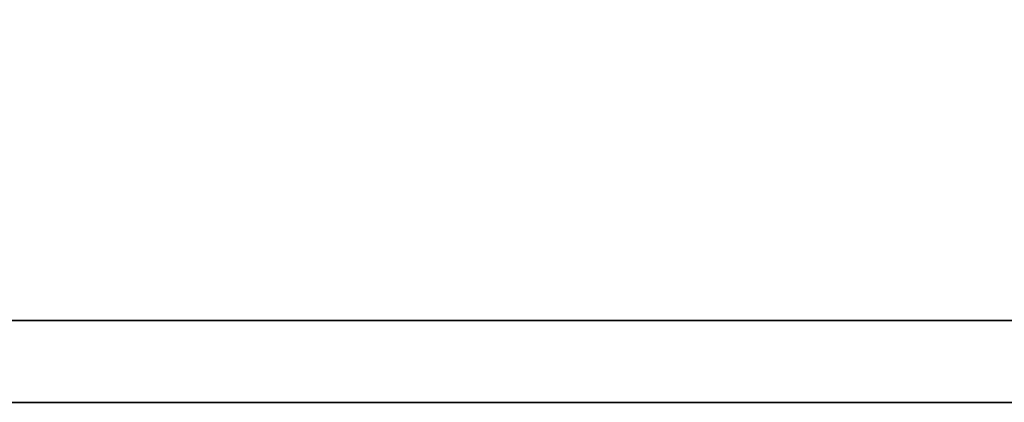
# Model space of a CAD drawing. Header units: millimetres. Extents: x 212 to 535, y -129 to -33.
# Tile 38 of 53: x 462.505 to 463.733, y -97.293 to -96.816. Entities that reach past the tile are written whole.
import ezdxf

# ---------------------------------------------------------------- set-up
doc = ezdxf.new("R2010")
doc.units = ezdxf.units.MM
doc.header["$LTSCALE"] = 0.1
doc.layers.add('DIM', color=4, linetype='CONTINUOUS')
doc.layers.add('layer 1', color=7, linetype='CONTINUOUS')

# ---------------------------------------------------------------- blocks, each defined once
blk = doc.blocks.new('TBI MOTION logo(完整正式版)')
at = {"layer": 'layer 1', "color": 22, "lineweight": 35}
blk.add_open_spline([(75.90875, -9.47875), (75.90875, -9.47875), (75.90875, -12.28625), (75.90875, -12.28625), (75.90875, -12.28625), (75.90875, -12.28625), (75.90875, -12.47875), (75.90875, -12.47875), (75.90875, -12.47875), (75.90875, -12.47875), (75.71625, -12.47875), (75.71625, -12.47875), (75.71625, -12.47875), (75.71625, -12.47875), (-88.32875, -12.47875), (-88.32875, -12.47875), (-88.32875, -12.47875), (-88.32875, -12.47875), (-88.32875, -13.29375), (-88.32875, -13.29375), (-88.32875, -13.29375), (-88.32875, -13.29375), (82.89125, -13.29375), (82.89125, -13.29375), (82.89125, -13.29375), (82.89125, -13.29375), (75.90875, -9.47875), (75.90875, -9.47875)], degree=3, knots=[0, 0, 0, 0, 0.1428571, 0.1428571, 0.1428571, 0.1428572, 0.2857143, 0.2857143, 0.2857143, 0.2857143, 0.4285714, 0.4285714, 0.4285714, 0.4285714, 0.5714286, 0.5714286, 0.5714286, 0.5714286, 0.7142857, 0.7142857, 0.7142857, 0.7142857, 0.8571429, 0.8571429, 0.8571429, 0.8571429, 1, 1, 1, 1], dxfattribs=at)

msp = doc.modelspace()

# ---------------------------------------------------------------- block references
at = {"layer": 'DIM', "color": 7, "xscale": 0.1250977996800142, "yscale": 0.1250977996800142, "zscale": 0.1250977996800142}
msp.add_blockref('TBI MOTION logo(完整正式版)', (460.7189, -95.6304), dxfattribs=at)

doc.saveas('drawing.dxf')
